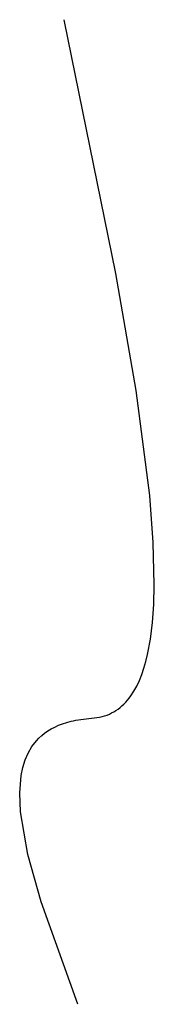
# Model space of a CAD drawing. Header units: centimetres. Extents: x 66.88 to 67.14, y 10.25 to 12.19.
import ezdxf

# ---------------------------------------------------------------- set-up
doc = ezdxf.new("R2010")
doc.units = ezdxf.units.CM
doc.layers.get('0').update_dxf_attribs({"true_color": 0x5890e1})

msp = doc.modelspace()

# ---------------------------------------------------------------- linework, layer by layer
at = {"color": 250, "true_color": 0x161616}
msp.add_polyline3d([(66.9938, 10.2529, -0.5323), (66.9215, 10.4546, -0.1112), (66.8952, 10.5479, 0.0861), (66.8808, 10.632, 0.2673), (66.8792, 10.6697, 0.3502), (66.8822, 10.704, 0.4272), (66.8855, 10.7197, 0.4632), (66.89, 10.7345, 0.4975), (66.896, 10.7482, 0.5299), (66.9033, 10.7608, 0.5604), (66.9122, 10.7723, 0.589), (66.9172, 10.7775, 0.6025), (66.9226, 10.7825, 0.6154), (66.9284, 10.7872, 0.6278), (66.9346, 10.7916, 0.6397), (66.9412, 10.7956, 0.651), (66.9482, 10.7994, 0.6617), (66.9557, 10.8028, 0.6718), (66.9636, 10.8058, 0.6814), (66.972, 10.8085, 0.6903), (66.9808, 10.8109, 0.6987), (66.9854, 10.8119, 0.7026), (66.9901, 10.8129, 0.7064), (66.9949, 10.8137, 0.71), (66.9999, 10.8145, 0.7134), (67.0049, 10.8152, 0.7167), (67.0101, 10.8158, 0.7199), (67.0154, 10.8163, 0.7228), (67.0208, 10.8167, 0.7256), (67.0262, 10.8172, 0.7284), (67.0315, 10.8179, 0.7311), (67.0366, 10.8188, 0.7339), (67.0416, 10.82, 0.7367), (67.0465, 10.8215, 0.7395), (67.0513, 10.8231, 0.7423), (67.0559, 10.825, 0.7452), (67.0603, 10.8272, 0.7481), (67.0647, 10.8295, 0.751), (67.0689, 10.8321, 0.7539), (67.073, 10.8349, 0.7568), (67.077, 10.8379, 0.7598), (67.0808, 10.8412, 0.7628), (67.0845, 10.8447, 0.7658), (67.0881, 10.8484, 0.7688), (67.0916, 10.8523, 0.7718), (67.0949, 10.8564, 0.7749), (67.0981, 10.8607, 0.7779), (67.1042, 10.87, 0.7842), (67.1099, 10.8801, 0.7904), (67.115, 10.891, 0.7968), (67.1198, 10.9027, 0.8032), (67.124, 10.9152, 0.8097), (67.1279, 10.9284, 0.8163), (67.1313, 10.9424, 0.8229), (67.1369, 10.9726, 0.8363), (67.141, 11.0056, 0.85), (67.1435, 11.0412, 0.864), (67.1445, 11.0794, 0.8781), (67.1425, 11.163, 0.9071), (67.1355, 11.2554, 0.9369), (67.1089, 11.4626, 0.9984), (67.0689, 11.6932, 1.0621), (66.9668, 12.1934, 1.1929)], dxfattribs=at)

doc.saveas('drawing.dxf')
